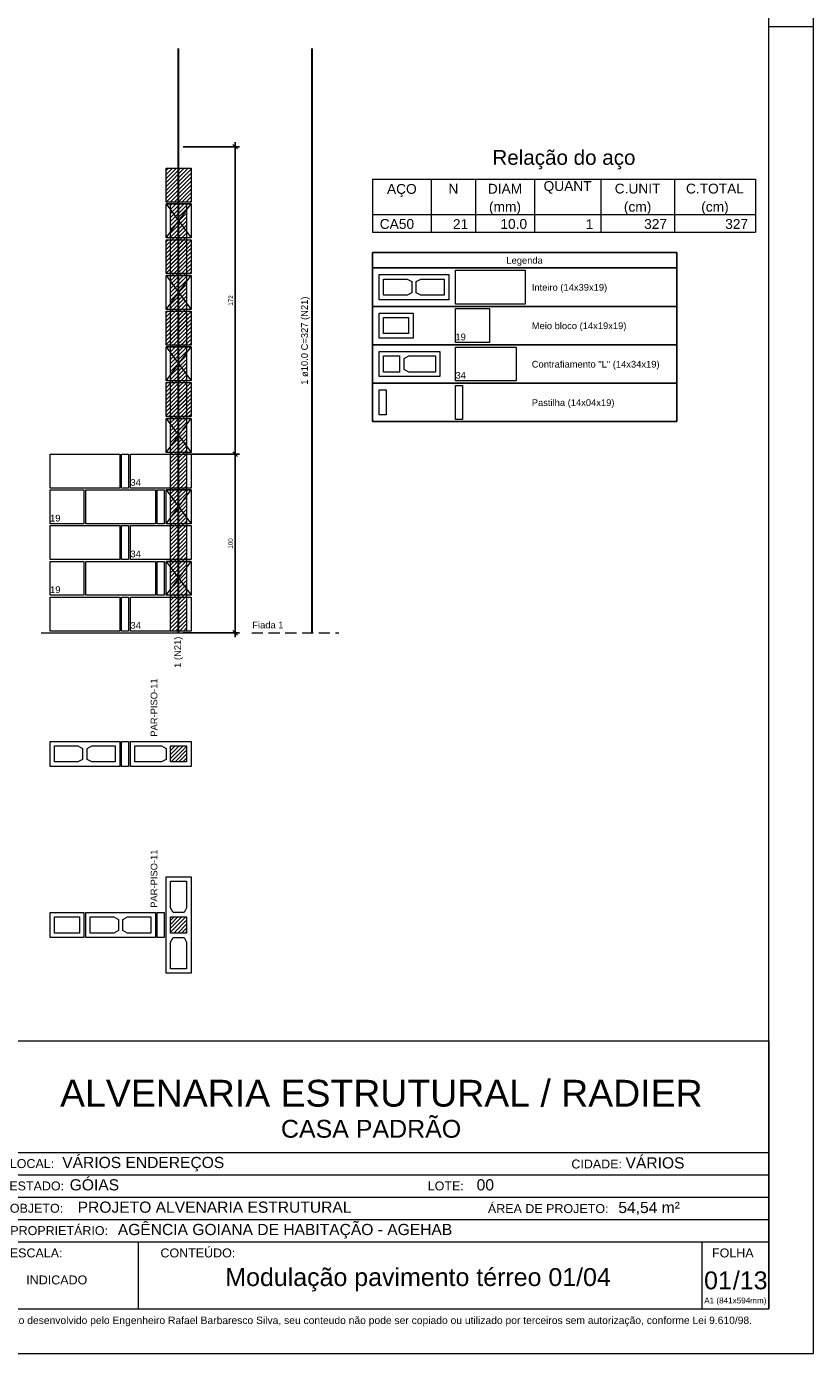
# Model space of a CAD drawing. Header units: millimetres. Extents: x 337 to 624, y -381 to -65.
# Tile 108 of 138: x 404 to 422, y -124 to -95. Entities that reach past the tile are written whole.
import ezdxf
from ezdxf.enums import TextEntityAlignment as Align

# ---------------------------------------------------------------- set-up
doc = ezdxf.new("R2010")
doc.units = ezdxf.units.MM
doc.header["$MEASUREMENT"] = 0
doc.linetypes.add('Dashed2', pattern=[0.375, 0.25, -0.125])
doc.layers.get('0').update_dxf_attribs({"lineweight": 5})
for name, color, linetype, lineweight in [('Armadura', 7, 'Continuous', 30), ('Cotas', 7, 'Continuous', 5), ('Descrição da armadura', 7, 'Continuous', 5), ('DI-Tabelas', 7, 'Continuous', 25), ('PA-Ajustes', 8, 'Continuous', 5), ('PA-Graute', 8, 'Continuous', 0), ('PA-Piso', 7, 'Continuous', 20), ('PE-Contrafiamento L', 1, 'Continuous', 13), ('PE-Contrafiamento T', 1, 'Continuous', 5), ('PE-Inteiro', 7, 'Continuous', 5), ('PE-Meio', 1, 'Continuous', 5), ('PE-Paredes', 1, 'Continuous', 5), ('PE-Pastilha', 3, 'Continuous', 5), ('PRANCHA 01', 7, 'Continuous', 20), ('Relação do aço', 7, 'Continuous', 0), ('Texto da cota', 7, 'Continuous', 0)]:
    doc.layers.add(name, color=color, linetype=linetype, lineweight=lineweight)
doc.layers.add('PDF_Text', color=7, linetype='Continuous')
doc.styles.add('Arial', font='arial.ttf')
doc.styles.add('PDF Arial', font='arial.ttf')
doc.dimstyles.new('UM_25.000000', dxfattribs={"dimtxt": 0.18, "dimasz": 0.1, "dimexe": 0.1, "dimexo": 0.2, "dimgap": 0, "dimtad": 1, "dimtih": 1, "dimtoh": 1, "dimdec": 1, "dimlfac": 25, "dimzin": 0, "dimdsep": 46, "dimtxsty": 'Standard', "dimcen": 0.09, "dimdle": 0.1, "dimadec": 1, "dimazin": 2, "dimtfac": 1, "dimtdec": 4, "dimtofl": 0, "dimtmove": 0, "dimatfit": 3, "dimfxl": 1, "dimtolj": 1, "dimarcsym": 0})
pattern_1 = [(45, (400.021374, -272.3229), (-0.044194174, 0.044194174), [])]

# ---------------------------------------------------------------- blocks, each defined once
blk = doc.blocks.new('Carimbo_Rafael_2022')
at = {"color": 0}
for p, q in [((524.018, -54.927), (551.818, -54.927)), ((524.018, -60.927), (551.818, -60.927))]:
    blk.add_line(p, q, dxfattribs=at)
for p, q in [((524.018, -54.927), (524.018, -60.927)), ((524.018, -54.927), (524.018, -60.927)), ((534.318, -54.927), (534.318, -60.927)), ((534.318, -54.927), (534.318, -60.927)), ((551.818, -54.927), (551.818, -60.927)), ((534.318, -57.427), (551.818, -57.427)), ((534.318, -57.927), (551.818, -57.927)), ((534.318, -58.427), (551.818, -58.427)), ((524.018, -58.927), (534.318, -58.927)), ((526.018, -58.927), (526.018, -60.927)), ((534.318, -58.927), (551.818, -58.927)), ((534.318, -59.427), (551.818, -59.427)), ((537.692, -59.427), (537.692, -60.927)), ((550.318, -59.427), (550.318, -60.927))]:
    blk.add_line(p, q)
at = {"color": 152, "true_color": 0x0063c7, "style": 'Arial'}
for s, height, p in [('ALVENARIA ESTRUTURAL / RADIER', 0.6, (535.944, -56.402)), ('CASA PADRÃO', 0.4, (540.891, -57.098)), ('VÁRIOS ENDEREÇOS', 0.25, (535.992, -57.777)), ('VÁRIOS', 0.25, (548.609, -57.786)), ('GÓIAS', 0.25, (536.159, -58.277)), ('00', 0.25, (545.274, -58.277)), ('54,54 m²', 0.25, (548.448, -58.784)), ('PROJETO ALVENARIA ESTRUTURAL', 0.25, (536.338, -58.777)), ('AGÊNCIA GOIANA DE HABITAÇÃO - AGEHAB', 0.25, (537.237, -59.277)), ('INDICADO', 0.2, (535.187, -60.381)), ('/13', 0.4, (551.013, -60.49))]:
    blk.add_text(s, height=height, dxfattribs=at).set_placement(p)
at = {"style": 'Arial'}
for s, height, p in [('LOCAL:', 0.2, (534.818, -57.777)), ('CIDADE:', 0.2, (547.395, -57.786)), ('ESTADO:', 0.2, (534.807, -58.277)), ('LOTE:', 0.2, (544.178, -58.277)), ('OBJETO:', 0.2, (534.818, -58.777)), ('ÁREA DE PROJETO:', 0.2, (545.526, -58.784)), ('ELAB.', 0.2, (524.318, -59.277)), ('PROPRIETÁRIO:', 0.2, (534.829, -59.277)), ('Eng. Civil - Rafael Barbaresco Silva', 0.15, (526.318, -59.277)), ('01/2022', 0.15, (533.352, -59.277)), ('DES.', 0.2, (524.318, -59.777)), ('Eng. Civil - Rafael Barbaresco Silva', 0.15, (526.318, -59.777)), ('ESCALA:', 0.2, (534.818, -59.777)), ('CONTEÚDO:', 0.2, (538.192, -59.777)), (' FOLHA', 0.2, (550.468, -59.777)), ('CONF.', 0.2, (524.318, -60.277)), ('Eng. Civil - Rafael Barbaresco Silva', 0.15, (526.318, -60.277)), ('CREA:', 0.15, (531.584, -60.261)), ('24.913/D-GO', 0.15, (532.371, -60.261)), ('RESP.TEC.', 0.2, (524.318, -60.777)), ('Eng. Civil - Rafael Barbaresco Silva', 0.15, (526.318, -60.777)), ('CREA:', 0.15, (531.584, -60.777)), ('24.913/D-GO', 0.15, (532.371, -60.777))]:
    blk.add_text(s, height=height, dxfattribs=at).set_placement(p)
at = {"layer": 'PDF_Text', "insert": (550.371, -60.845), "char_height": 0.13, "attachment_point": 7, "line_spacing_factor": 0.76943, "style": 'PDF Arial'}
blk.add_mtext('A1 (841x594mm)', dxfattribs=at)
at = {"layer": 'PDF_Text', "insert": (534.414, -61.318), "char_height": 0.165, "attachment_point": 7, "style": 'PDF Arial'}
blk.add_mtext('Projeto desenvolvido pelo Engenheiro Rafael Barbaresco Silva, seu conteudo não pode ser copiado ou utilizado por terceiros sem autorização, conforme Lei 9.610/98.', dxfattribs=at)
blk = doc.blocks.new('_Oblique')
at = {"color": 0, "linetype": 'ByBlock', "lineweight": -2}
blk.add_line((-0.5, -0.5), (0.5, 0.5), dxfattribs=at)
blk = doc.blocks.new('*D466')
at = {"layer": 'Cotas', "color": 0, "lineweight": -2, "transparency": 16777216}
for p, q in [((408.577, -108.439), (408.577, -104.239)), ((407.412, -104.339), (408.677, -104.339)), ((407.412, -108.339), (408.677, -108.339))]:
    blk.add_line(p, q, dxfattribs=at)
at = {"layer": 'Defpoints', "color": 0, "transparency": 16777216}
for p in [(407.312, -104.339), (408.577, -104.339), (407.312, -108.339)]:
    blk.add_point(p, dxfattribs=at)
at = {"layer": 'Cotas', "color": 0, "lineweight": -2, "transparency": 16777216, "xscale": 0.1, "yscale": 0.1, "zscale": 0.1}
for p, rotation in [((408.577, -104.339), 90), ((408.577, -108.339), 270)]:
    blk.add_blockref('_Oblique', p, dxfattribs=dict(at, rotation=rotation))
at = {"layer": 'Cotas', "transparency": 16777216, "insert": (408.477, -106.339), "char_height": 0.1, "attachment_point": 5, "rotation": 90, "style": 'Arial'}
blk.add_mtext('\\A1;100', dxfattribs=at)
blk = doc.blocks.new('*D467')
at = {"layer": 'Cotas', "color": 0, "lineweight": -2, "transparency": 16777216}
for p, q in [((408.577, -104.439), (408.577, -97.359)), ((407.412, -97.459), (408.677, -97.459)), ((407.412, -104.339), (408.677, -104.339))]:
    blk.add_line(p, q, dxfattribs=at)
at = {"layer": 'Defpoints', "color": 0, "transparency": 16777216}
for p in [(407.312, -97.459), (408.577, -97.459), (407.312, -104.339)]:
    blk.add_point(p, dxfattribs=at)
at = {"layer": 'Cotas', "color": 0, "lineweight": -2, "transparency": 16777216, "xscale": 0.1, "yscale": 0.1, "zscale": 0.1}
for p, rotation in [((408.577, -97.459), 90), ((408.577, -104.339), 270)]:
    blk.add_blockref('_Oblique', p, dxfattribs=dict(at, rotation=rotation))
at = {"layer": 'Cotas', "transparency": 16777216, "insert": (408.477, -100.899), "char_height": 0.1, "attachment_point": 5, "rotation": 90, "style": 'Arial'}
blk.add_mtext('\\A1;172', dxfattribs=at)

msp = doc.modelspace()

# ---------------------------------------------------------------- hatches: boundary and pattern name
at = {"layer": 'PA-Ajustes', "linetype": 'Continuous'}
h = msp.add_hatch(dxfattribs=at)
h.set_pattern_fill('ANSI31', color=8, scale=0.5, style=0)
h.set_pattern_definition(pattern_1)
h.paths.add_polyline_path([(407.0318, -97.9389), (407.5918, -97.9389), (407.5918, -98.6989), (407.0318, -98.6989)])
at = {"layer": 'PA-Graute', "linetype": 'Continuous'}
h = msp.add_hatch(dxfattribs=at)
h.set_pattern_fill('ANSI31', color=8, scale=0.5, style=0)
h.set_pattern_definition(pattern_1)
h.paths.add_polyline_path([(407.1318, -98.7389), (407.4918, -98.7389), (407.4918, -108.2989), (407.1318, -108.2989)])
h = msp.add_hatch(dxfattribs=at)
h.set_pattern_fill('ANSI31', color=8, scale=0.5, style=0)
h.set_pattern_definition(pattern_1)
h.paths.add_polyline_path([(407.0318, -99.5389), (407.5918, -99.5389), (407.5918, -100.2989), (407.0318, -100.2989)])
h = msp.add_hatch(dxfattribs=at)
h.set_pattern_fill('ANSI31', color=8, scale=0.5, style=0)
h.set_pattern_definition(pattern_1)
h.paths.add_polyline_path([(407.0318, -101.1389), (407.5918, -101.1389), (407.5918, -101.8989), (407.0318, -101.8989)])
h = msp.add_hatch(dxfattribs=at)
h.set_pattern_fill('ANSI31', color=8, scale=0.5, style=0)
h.set_pattern_definition(pattern_1)
h.paths.add_polyline_path([(407.0318, -102.7389), (407.5918, -102.7389), (407.5918, -103.4989), (407.0318, -103.4989)])
h = msp.add_hatch(dxfattribs=at)
h.set_pattern_fill('ANSI31', color=8, scale=0.5, style=0)
h.set_pattern_definition(pattern_1)
h.paths.add_polyline_path([(407.4918, -111.2283), (407.1318, -111.2283), (407.1318, -110.8683), (407.4918, -110.8683)])
h = msp.add_hatch(dxfattribs=at)
h.set_pattern_fill('ANSI31', color=8, scale=0.5, style=0)
h.set_pattern_definition(pattern_1)
h.paths.add_polyline_path([(407.1318, -115.0577), (407.1318, -114.6977), (407.4918, -114.6977), (407.4918, -115.0577)])

# ---------------------------------------------------------------- linework, layer by layer
at = {"layer": 'Armadura'}
msp.add_line((410.3018, -108.3389), (410.3018, -95.2589), dxfattribs=at)
msp.add_lwpolyline([(407.3118, -108.3389), (407.3118, -95.2589)], dxfattribs=at)
at = {"layer": 'DI-Tabelas'}
for p, q in [((411.6518, -100.1719), (411.6518, -99.8229)), ((411.6518, -99.8229), (418.4702, -99.8229)), ((418.4702, -99.8229), (418.4702, -100.1719)), ((418.4702, -100.1719), (411.6518, -100.1719)), ((411.6518, -101.0319), (411.6518, -100.1719)), ((418.4702, -100.1719), (418.4702, -101.0319)), ((413.3618, -101.0319), (411.6518, -101.0319)), ((411.6518, -101.8919), (411.6518, -101.0319)), ((415.0718, -101.0319), (413.3618, -101.0319)), ((418.4702, -101.0319), (415.0718, -101.0319)), ((418.4702, -101.0319), (418.4702, -101.8919)), ((413.3618, -101.8919), (411.6518, -101.8919)), ((411.6518, -102.7519), (411.6518, -101.8919)), ((415.0718, -101.8919), (413.3618, -101.8919)), ((418.4702, -101.8919), (415.0718, -101.8919)), ((418.4702, -101.8919), (418.4702, -102.7519)), ((413.3618, -102.7519), (411.6518, -102.7519)), ((411.6518, -103.6119), (411.6518, -102.7519)), ((415.0718, -102.7519), (413.3618, -102.7519)), ((418.4702, -102.7519), (415.0718, -102.7519)), ((418.4702, -102.7519), (418.4702, -103.6119)), ((413.3618, -103.6119), (411.6518, -103.6119)), ((415.0718, -103.6119), (413.3618, -103.6119)), ((418.4702, -103.6119), (415.0718, -103.6119))]:
    msp.add_line(p, q, dxfattribs=at)
at = {"layer": 'PA-Ajustes', "linetype": 'Continuous'}
msp.add_lwpolyline([(407.0318, -97.9389), (407.5918, -97.9389), (407.5918, -98.6989), (407.0318, -98.6989)], close=True, dxfattribs=at)
at = {"layer": 'PA-Graute', "linetype": 'Continuous'}
for p, q in [((407.0318, -99.5389), (407.5918, -99.5389)), ((407.0318, -100.2989), (407.0318, -99.5389)), ((407.5918, -99.5389), (407.5918, -100.2989)), ((407.5918, -100.2989), (407.0318, -100.2989)), ((407.0318, -101.1389), (407.5918, -101.1389)), ((407.0318, -101.8989), (407.0318, -101.1389)), ((407.5918, -101.1389), (407.5918, -101.8989)), ((407.5918, -101.8989), (407.0318, -101.8989)), ((407.0318, -102.7389), (407.5918, -102.7389)), ((407.0318, -103.4989), (407.0318, -102.7389)), ((407.5918, -102.7389), (407.5918, -103.4989)), ((407.5918, -103.4989), (407.0318, -103.4989))]:
    msp.add_line(p, q, dxfattribs=at)
at = {"layer": 'PA-Graute', "linetype": 'Continuous', "lineweight": 5}
for p, q in [((407.0318, -99.5389), (407.5918, -99.5389)), ((407.0318, -100.2989), (407.0318, -99.5389)), ((407.5918, -99.5389), (407.5918, -100.2989)), ((407.5918, -100.2989), (407.0318, -100.2989)), ((407.0318, -101.1389), (407.5918, -101.1389)), ((407.0318, -101.8989), (407.0318, -101.1389)), ((407.5918, -101.1389), (407.5918, -101.8989)), ((407.5918, -101.8989), (407.0318, -101.8989)), ((407.0318, -102.7389), (407.5918, -102.7389)), ((407.0318, -103.4989), (407.0318, -102.7389)), ((407.5918, -102.7389), (407.5918, -103.4989)), ((407.5918, -103.4989), (407.0318, -103.4989))]:
    msp.add_line(p, q, dxfattribs=at)
at = {"layer": 'PA-Graute', "color": 8, "linetype": 'Continuous'}
msp.add_lwpolyline([(407.1318, -98.7389), (407.4918, -98.7389), (407.4918, -108.2989), (407.1318, -108.2989)], close=True, dxfattribs=at)
at = {"layer": 'PA-Piso'}
msp.add_line((404.2318, -108.3389), (408.3518, -108.3389), dxfattribs=at)
at = {"layer": 'PA-Piso', "linetype": 'Dashed2'}
msp.add_line((408.9518, -108.3389), (410.9018, -108.3389), dxfattribs=at)
at = {"layer": 'PE-Contrafiamento L', "linetype": 'Continuous'}
for p, q in [((411.8018, -102.0419), (413.1618, -102.0419)), ((411.8018, -102.6019), (411.8018, -102.0419)), ((413.1618, -102.0419), (413.1618, -102.6019)), ((413.5118, -101.9419), (414.8718, -101.9419)), ((413.5118, -102.7019), (413.5118, -101.9419)), ((414.8718, -101.9419), (414.8718, -102.7019)), ((413.1618, -102.6019), (411.8018, -102.6019)), ((414.8718, -102.7019), (413.5118, -102.7019)), ((406.2318, -105.0989), (406.2318, -104.3389)), ((406.2318, -104.3389), (407.5918, -104.3389)), ((407.5918, -104.3389), (407.5918, -105.0989)), ((407.5918, -105.0989), (406.2318, -105.0989)), ((406.2318, -106.6989), (406.2318, -105.9389)), ((406.2318, -105.9389), (407.5918, -105.9389)), ((407.5918, -105.9389), (407.5918, -106.6989)), ((407.5918, -106.6989), (406.2318, -106.6989)), ((406.2318, -108.2989), (406.2318, -107.5389)), ((406.2318, -107.5389), (407.5918, -107.5389)), ((407.5918, -107.5389), (407.5918, -108.2989)), ((407.5918, -108.2989), (406.2318, -108.2989)), ((406.2318, -111.3283), (406.2318, -110.7683)), ((406.2318, -110.7683), (407.5918, -110.7683)), ((407.5918, -110.7683), (407.5918, -111.3283)), ((407.5918, -111.3283), (406.2318, -111.3283))]:
    msp.add_line(p, q, dxfattribs=at)
at = {"layer": 'PE-Contrafiamento L', "linetype": 'Continuous', "lineweight": 5}
for p, q in [((411.9018, -102.1419), (412.2618, -102.1419)), ((411.9018, -102.5019), (411.9018, -102.1419)), ((412.2618, -102.1419), (412.2618, -102.5019)), ((412.3618, -102.1979), (412.4658, -102.1419)), ((412.4658, -102.1419), (413.0618, -102.1419)), ((413.0618, -102.1419), (413.0618, -102.5019)), ((412.3618, -102.4459), (412.3618, -102.1979)), ((412.4658, -102.5019), (412.3618, -102.4459)), ((412.2618, -102.5019), (411.9018, -102.5019)), ((413.0618, -102.5019), (412.4658, -102.5019)), ((406.3318, -111.2283), (406.3318, -110.8683)), ((406.3318, -110.8683), (406.9278, -110.8683)), ((406.9278, -110.8683), (407.0318, -110.9243)), ((407.0318, -110.9243), (407.0318, -111.1723)), ((407.1318, -111.2283), (407.1318, -110.8683)), ((407.1318, -110.8683), (407.4918, -110.8683)), ((407.4918, -110.8683), (407.4918, -111.2283)), ((406.9278, -111.2283), (406.3318, -111.2283)), ((407.0318, -111.1723), (406.9278, -111.2283)), ((407.4918, -111.2283), (407.1318, -111.2283))]:
    msp.add_line(p, q, dxfattribs=at)
at = {"layer": 'PE-Contrafiamento T', "linetype": 'Continuous'}
for p, q in [((407.0318, -98.7389), (407.5918, -98.7389)), ((407.0318, -99.4989), (407.5918, -98.7389)), ((407.5918, -98.7389), (407.0318, -98.7389)), ((407.0318, -98.7389), (407.5918, -99.4989)), ((407.0318, -99.4989), (407.0318, -98.7389)), ((407.5918, -98.7389), (407.5918, -99.4989)), ((407.5918, -99.4989), (407.0318, -99.4989)), ((407.5918, -99.4989), (407.0318, -99.4989)), ((407.0318, -100.3389), (407.5918, -100.3389)), ((407.0318, -101.0989), (407.5918, -100.3389)), ((407.5918, -100.3389), (407.0318, -100.3389)), ((407.0318, -100.3389), (407.5918, -101.0989)), ((407.0318, -101.0989), (407.0318, -100.3389)), ((407.5918, -100.3389), (407.5918, -101.0989)), ((407.5918, -101.0989), (407.0318, -101.0989)), ((407.5918, -101.0989), (407.0318, -101.0989)), ((407.0318, -101.9389), (407.5918, -101.9389)), ((407.0318, -102.6989), (407.5918, -101.9389)), ((407.5918, -101.9389), (407.0318, -101.9389)), ((407.0318, -101.9389), (407.5918, -102.6989)), ((407.0318, -102.6989), (407.0318, -101.9389)), ((407.5918, -101.9389), (407.5918, -102.6989)), ((407.5918, -102.6989), (407.0318, -102.6989)), ((407.5918, -102.6989), (407.0318, -102.6989)), ((407.0318, -103.5389), (407.5918, -103.5389)), ((407.0318, -104.2989), (407.5918, -103.5389)), ((407.5918, -103.5389), (407.0318, -103.5389)), ((407.0318, -103.5389), (407.5918, -104.2989)), ((407.0318, -104.2989), (407.0318, -103.5389)), ((407.5918, -103.5389), (407.5918, -104.2989)), ((407.5918, -104.2989), (407.0318, -104.2989)), ((407.5918, -104.2989), (407.0318, -104.2989)), ((407.0318, -105.1389), (407.5918, -105.1389)), ((407.0318, -105.8989), (407.5918, -105.1389)), ((407.5918, -105.1389), (407.0318, -105.1389)), ((407.0318, -105.1389), (407.5918, -105.8989)), ((407.0318, -105.8989), (407.0318, -105.1389)), ((407.5918, -105.1389), (407.5918, -105.8989)), ((407.5918, -105.8989), (407.0318, -105.8989)), ((407.5918, -105.8989), (407.0318, -105.8989)), ((407.0318, -106.7389), (407.5918, -106.7389)), ((407.0318, -107.4989), (407.5918, -106.7389)), ((407.5918, -106.7389), (407.0318, -106.7389)), ((407.0318, -106.7389), (407.5918, -107.4989)), ((407.0318, -107.4989), (407.0318, -106.7389)), ((407.5918, -106.7389), (407.5918, -107.4989)), ((407.5918, -107.4989), (407.0318, -107.4989)), ((407.5918, -107.4989), (407.0318, -107.4989)), ((407.0318, -115.9577), (407.0318, -113.7977)), ((407.0318, -113.7977), (407.5918, -113.7977)), ((407.5918, -113.7977), (407.5918, -115.9577)), ((407.5918, -115.9577), (407.0318, -115.9577))]:
    msp.add_line(p, q, dxfattribs=at)
at = {"layer": 'PE-Contrafiamento T', "linetype": 'Continuous', "lineweight": 5}
for p, q in [((407.1318, -114.4937), (407.1318, -113.8977)), ((407.1318, -113.8977), (407.4918, -113.8977)), ((407.4918, -113.8977), (407.4918, -114.4937)), ((407.1878, -114.5977), (407.1318, -114.4937)), ((407.4358, -114.5977), (407.1878, -114.5977)), ((407.4918, -114.4937), (407.4358, -114.5977)), ((407.1318, -115.0577), (407.1318, -114.6977)), ((407.1318, -114.6977), (407.4918, -114.6977)), ((407.4918, -114.6977), (407.4918, -115.0577)), ((407.4918, -115.0577), (407.1318, -115.0577)), ((407.1318, -115.2617), (407.1878, -115.1577)), ((407.1878, -115.1577), (407.4358, -115.1577)), ((407.4358, -115.1577), (407.4918, -115.2617)), ((407.1318, -115.8577), (407.1318, -115.2617)), ((407.4918, -115.2617), (407.4918, -115.8577)), ((407.4918, -115.8577), (407.1318, -115.8577))]:
    msp.add_line(p, q, dxfattribs=at)
at = {"layer": 'PE-Inteiro', "linetype": 'Continuous'}
for p, q in [((411.8018, -100.3219), (413.3618, -100.3219)), ((411.8018, -100.8819), (411.8018, -100.3219)), ((413.3618, -100.3219), (413.3618, -100.8819)), ((413.5118, -100.2219), (415.0718, -100.2219)), ((413.5118, -100.9819), (413.5118, -100.2219)), ((415.0718, -100.2219), (415.0718, -100.9819)), ((413.3618, -100.8819), (411.8018, -100.8819)), ((415.0718, -100.9819), (413.5118, -100.9819)), ((404.4318, -104.3389), (405.9918, -104.3389)), ((404.4318, -105.0989), (404.4318, -104.3389)), ((405.9918, -104.3389), (405.9918, -105.0989)), ((405.9918, -105.0989), (404.4318, -105.0989)), ((405.2318, -105.1389), (406.7918, -105.1389)), ((405.2318, -105.8989), (405.2318, -105.1389)), ((406.7918, -105.1389), (406.7918, -105.8989)), ((404.4318, -105.9389), (405.9918, -105.9389)), ((404.4318, -106.6989), (404.4318, -105.9389)), ((406.7918, -105.8989), (405.2318, -105.8989)), ((405.9918, -105.9389), (405.9918, -106.6989)), ((405.9918, -106.6989), (404.4318, -106.6989)), ((405.2318, -106.7389), (406.7918, -106.7389)), ((405.2318, -107.4989), (405.2318, -106.7389)), ((406.7918, -106.7389), (406.7918, -107.4989)), ((406.7918, -107.4989), (405.2318, -107.4989)), ((404.4318, -107.5389), (405.9918, -107.5389)), ((404.4318, -108.2989), (404.4318, -107.5389)), ((405.9918, -107.5389), (405.9918, -108.2989)), ((405.9918, -108.2989), (404.4318, -108.2989)), ((404.4318, -110.7683), (405.9918, -110.7683)), ((404.4318, -111.3283), (404.4318, -110.7683)), ((405.9918, -110.7683), (405.9918, -111.3283)), ((405.9918, -111.3283), (404.4318, -111.3283)), ((405.2318, -114.5977), (406.7918, -114.5977)), ((405.2318, -115.1577), (405.2318, -114.5977)), ((406.7918, -114.5977), (406.7918, -115.1577)), ((406.7918, -115.1577), (405.2318, -115.1577))]:
    msp.add_line(p, q, dxfattribs=at)
at = {"layer": 'PE-Inteiro', "linetype": 'Continuous', "lineweight": 5}
for p, q in [((411.9018, -100.4219), (412.4278, -100.4219)), ((411.9018, -100.7819), (411.9018, -100.4219)), ((412.4278, -100.4219), (412.5318, -100.4779)), ((412.5318, -100.4779), (412.5318, -100.7259)), ((412.6318, -100.4779), (412.7358, -100.4219)), ((412.6318, -100.7259), (412.6318, -100.4779)), ((412.7358, -100.4219), (413.2618, -100.4219)), ((413.2618, -100.4219), (413.2618, -100.7819)), ((412.4278, -100.7819), (411.9018, -100.7819)), ((412.5318, -100.7259), (412.4278, -100.7819)), ((412.7358, -100.7819), (412.6318, -100.7259)), ((413.2618, -100.7819), (412.7358, -100.7819)), ((404.5318, -110.8683), (405.0578, -110.8683)), ((404.5318, -111.2283), (404.5318, -110.8683)), ((405.0578, -110.8683), (405.1618, -110.9243)), ((405.1618, -110.9243), (405.1618, -111.1723)), ((405.2618, -110.9243), (405.3658, -110.8683)), ((405.2618, -111.1723), (405.2618, -110.9243)), ((405.3658, -110.8683), (405.8918, -110.8683)), ((405.8918, -110.8683), (405.8918, -111.2283)), ((405.0578, -111.2283), (404.5318, -111.2283)), ((405.1618, -111.1723), (405.0578, -111.2283)), ((405.3658, -111.2283), (405.2618, -111.1723)), ((405.8918, -111.2283), (405.3658, -111.2283)), ((405.3318, -114.6977), (405.8578, -114.6977)), ((405.3318, -115.0577), (405.3318, -114.6977)), ((405.8578, -114.6977), (405.9618, -114.7537)), ((405.9618, -114.7537), (405.9618, -115.0017)), ((406.0618, -114.7537), (406.1658, -114.6977)), ((406.0618, -115.0017), (406.0618, -114.7537)), ((406.1658, -114.6977), (406.6918, -114.6977)), ((406.6918, -114.6977), (406.6918, -115.0577)), ((405.8578, -115.0577), (405.3318, -115.0577)), ((405.9618, -115.0017), (405.8578, -115.0577)), ((406.1658, -115.0577), (406.0618, -115.0017)), ((406.6918, -115.0577), (406.1658, -115.0577))]:
    msp.add_line(p, q, dxfattribs=at)
at = {"layer": 'PE-Meio', "linetype": 'Continuous'}
for p, q in [((411.8018, -101.1819), (412.5618, -101.1819)), ((411.8018, -101.7419), (411.8018, -101.1819)), ((412.5618, -101.1819), (412.5618, -101.7419)), ((413.5118, -101.0819), (414.2718, -101.0819)), ((413.5118, -101.8419), (413.5118, -101.0819)), ((414.2718, -101.0819), (414.2718, -101.8419)), ((412.5618, -101.7419), (411.8018, -101.7419)), ((414.2718, -101.8419), (413.5118, -101.8419)), ((404.4318, -105.1389), (405.1918, -105.1389)), ((404.4318, -105.8989), (404.4318, -105.1389)), ((405.1918, -105.1389), (405.1918, -105.8989)), ((405.1918, -105.8989), (404.4318, -105.8989)), ((404.4318, -106.7389), (405.1918, -106.7389)), ((404.4318, -107.4989), (404.4318, -106.7389)), ((405.1918, -106.7389), (405.1918, -107.4989)), ((405.1918, -107.4989), (404.4318, -107.4989)), ((404.4318, -114.5977), (405.1918, -114.5977)), ((404.4318, -115.1577), (404.4318, -114.5977)), ((405.1918, -114.5977), (405.1918, -115.1577)), ((405.1918, -115.1577), (404.4318, -115.1577))]:
    msp.add_line(p, q, dxfattribs=at)
at = {"layer": 'PE-Meio', "linetype": 'Continuous', "lineweight": 5}
for p, q in [((411.9018, -101.2819), (412.4618, -101.2819)), ((411.9018, -101.6419), (411.9018, -101.2819)), ((412.4618, -101.2819), (412.4618, -101.6419)), ((412.4618, -101.6419), (411.9018, -101.6419)), ((404.5318, -114.6977), (405.0918, -114.6977)), ((404.5318, -115.0577), (404.5318, -114.6977)), ((405.0918, -114.6977), (405.0918, -115.0577)), ((405.0918, -115.0577), (404.5318, -115.0577))]:
    msp.add_line(p, q, dxfattribs=at)
at = {"layer": 'PE-Pastilha', "linetype": 'Continuous'}
for p, q in [((411.8018, -102.9019), (411.9618, -102.9019)), ((411.8018, -103.4619), (411.8018, -102.9019)), ((411.9618, -102.9019), (411.9618, -103.4619)), ((413.5118, -102.8019), (413.6718, -102.8019)), ((413.5118, -103.5619), (413.5118, -102.8019)), ((413.6718, -102.8019), (413.6718, -103.5619)), ((411.9618, -103.4619), (411.8018, -103.4619)), ((413.6718, -103.5619), (413.5118, -103.5619)), ((406.0318, -104.3389), (406.1918, -104.3389)), ((406.0318, -105.0989), (406.0318, -104.3389)), ((406.1918, -104.3389), (406.1918, -105.0989)), ((406.1918, -105.0989), (406.0318, -105.0989)), ((406.8318, -105.1389), (406.9918, -105.1389)), ((406.8318, -105.8989), (406.8318, -105.1389)), ((406.9918, -105.1389), (406.9918, -105.8989)), ((406.0318, -105.9389), (406.1918, -105.9389)), ((406.0318, -106.6989), (406.0318, -105.9389)), ((406.1918, -105.9389), (406.1918, -106.6989)), ((406.9918, -105.8989), (406.8318, -105.8989)), ((406.1918, -106.6989), (406.0318, -106.6989)), ((406.8318, -106.7389), (406.9918, -106.7389)), ((406.8318, -107.4989), (406.8318, -106.7389)), ((406.9918, -106.7389), (406.9918, -107.4989)), ((406.9918, -107.4989), (406.8318, -107.4989)), ((406.0318, -107.5389), (406.1918, -107.5389)), ((406.0318, -108.2989), (406.0318, -107.5389)), ((406.1918, -107.5389), (406.1918, -108.2989)), ((406.1918, -108.2989), (406.0318, -108.2989)), ((406.0318, -110.7683), (406.1918, -110.7683)), ((406.0318, -111.3283), (406.0318, -110.7683)), ((406.1918, -110.7683), (406.1918, -111.3283)), ((406.1918, -111.3283), (406.0318, -111.3283)), ((406.8318, -114.5977), (406.9918, -114.5977)), ((406.8318, -115.1577), (406.8318, -114.5977)), ((406.9918, -114.5977), (406.9918, -115.1577)), ((406.9918, -115.1577), (406.8318, -115.1577))]:
    msp.add_line(p, q, dxfattribs=at)
at = {"layer": 'PRANCHA 01'}
msp.add_line((420.5312, -94.7682), (421.5312, -94.7682), dxfattribs=at)
msp.add_line((420.5312, -94.7682), (421.5312, -94.7682), dxfattribs=at)
msp.add_lwpolyline([(337.4312, -124.4682), (421.5312, -124.4682), (421.5312, -65.0682), (337.4312, -65.0682), (337.4312, -124.4682)], dxfattribs=at)
msp.add_lwpolyline([(339.9312, -123.4682), (420.5312, -123.4682), (420.5312, -66.0682), (339.9312, -66.0682)], close=True, dxfattribs=at)
at = {"layer": 'Relação do aço'}
for p, q in [((411.6518, -98.1849), (420.2318, -98.1849)), ((411.6518, -98.1849), (411.6518, -98.9769)), ((412.9718, -98.1849), (412.9718, -98.9769)), ((413.9618, -98.1849), (413.9618, -98.9769)), ((415.2818, -98.1849), (415.2818, -98.9769)), ((416.7668, -98.1849), (416.7668, -98.9769)), ((418.4168, -98.1849), (418.4168, -98.9769)), ((420.2318, -98.1849), (420.2318, -98.9769)), ((411.6518, -98.9769), (420.2318, -98.9769)), ((411.6518, -98.9769), (420.2318, -98.9769)), ((411.6518, -98.9769), (411.6518, -99.3729)), ((412.9718, -98.9769), (412.9718, -99.3729)), ((413.9618, -98.9769), (413.9618, -99.3729)), ((415.2818, -98.9769), (415.2818, -99.3729)), ((416.7668, -98.9769), (416.7668, -99.3729)), ((418.4168, -98.9769), (418.4168, -99.3729)), ((420.2318, -98.9769), (420.2318, -99.3729)), ((411.6518, -99.3729), (420.2318, -99.3729))]:
    msp.add_line(p, q, dxfattribs=at)

# ---------------------------------------------------------------- block references
msp.add_blockref('Carimbo_Rafael_2022', (-131.2867, -62.5416))

# ---------------------------------------------------------------- texts
at = {"color": 152, "true_color": 0x0063c7, "style": 'Arial'}
msp.add_text('Modulação pavimento térreo 01/04', height=0.4, dxfattribs=at).set_placement((412.6749, -122.9585), align=Align.CENTER)
msp.add_text('01', height=0.4, dxfattribs=at).set_placement((419.0811, -123.0322))
at = {"layer": 'Descrição da armadura', "insert": (410.2518, -101.7989), "char_height": 0.15, "width": 3.94779, "attachment_point": 8, "rotation": 90.00021, "line_spacing_factor": 0.9, "style": 'Arial'}
msp.add_mtext('1 ø10.0 C=327 (N21)', dxfattribs=at)
at = {"layer": 'DI-Tabelas', "char_height": 0.15, "line_spacing_factor": 0.6, "style": 'Arial'}
for s, insert, width, attachment_point in [('Legenda', (415.061, -100.1219), 1.631021, 8), ('Inteiro (14x39x19)', (415.2218, -100.7264), 3.377058, 7), ('Meio bloco (14x19x19)', (415.2218, -101.5864), 4.239101, 7), ('Contrafiamento "L" (14x34x19)', (415.2218, -102.4464), 5.724466, 7), ('Pastilha (14x04x19)', (415.2218, -103.3064), 3.703582, 7)]:
    msp.add_mtext(s, dxfattribs=dict(at, insert=insert, width=width, attachment_point=attachment_point))
at = {"layer": 'PE-Contrafiamento L', "char_height": 0.15, "attachment_point": 7, "style": 'Arial'}
for insert, width, line_spacing_factor in [((413.5122, -102.6524), 0.466006, 0.6), ((406.2322, -105.0494), 0.467606, 0.9), ((406.2322, -106.6494), 0.467606, 0.9), ((406.2322, -108.2494), 0.467606, 0.9)]:
    msp.add_mtext('34', dxfattribs=dict(at, insert=insert, width=width, line_spacing_factor=line_spacing_factor))
at = {"layer": 'PE-Meio', "char_height": 0.15, "attachment_point": 7, "style": 'Arial'}
for insert, width, line_spacing_factor in [((413.5122, -101.7924), 0.466006, 0.6), ((404.4322, -105.8494), 0.467606, 0.9), ((404.4322, -107.4494), 0.467606, 0.9)]:
    msp.add_mtext('19', dxfattribs=dict(at, insert=insert, width=width, line_spacing_factor=line_spacing_factor))
at = {"layer": 'PE-Paredes', "insert": (408.9618, -108.2394), "char_height": 0.15, "width": 1.437561, "attachment_point": 7, "line_spacing_factor": 0.9, "style": 'Arial'}
msp.add_mtext('Fiada 1', dxfattribs=at)
at = {"layer": 'PE-Paredes', "char_height": 0.15, "width": 2.648765, "attachment_point": 7, "rotation": 90.00021, "line_spacing_factor": 0.9, "style": 'Arial'}
for insert in [(406.8373, -110.6633), (406.8373, -114.4927)]:
    msp.add_mtext('PAR-PISO-11', dxfattribs=dict(at, insert=insert))
at = {"layer": 'Relação do aço', "line_spacing_factor": 0.9, "style": 'Arial'}
for s, insert, char_height, width, attachment_point in [('Relação do aço', (415.9418, -97.9649), 0.33, 6.406326, 8), ('AÇO', (412.3118, -98.5809), 0.22, 1.332409, 8), ('N', (413.4668, -98.5083), 0.22, 0.444024, 8), ('DIAM', (414.6218, -98.5083), 0.22, 1.536982, 8), ('QUANT', (416.0243, -98.5083), 0.22, 2.152043, 8), ('C.UNIT', (417.5918, -98.5083), 0.22, 2.049085, 8), ('C.TOTAL', (419.3243, -98.5083), 0.22, 2.596067, 8), ('(mm)', (414.6218, -98.9769), 0.22, 1.433354, 8), ('(cm)', (417.5918, -98.9769), 0.22, 1.22878, 8), ('(cm)', (419.3243, -98.9769), 0.22, 1.22878, 8), ('CA50', (411.8168, -99.3003), 0.22, 1.537652, 7), ('21', (413.7968, -99.3003), 0.22, 0.683476, 9), ('10.0', (415.1168, -99.3003), 0.22, 1.195915, 9), ('1', (416.6018, -99.3003), 0.22, 0.341738, 9), ('327', (418.2518, -99.3003), 0.22, 1.025213, 9), ('327', (420.0668, -99.3003), 0.22, 1.025213, 9)]:
    msp.add_mtext(s, dxfattribs=dict(at, insert=insert, char_height=char_height, width=width, attachment_point=attachment_point))
at = {"layer": 'Texto da cota', "insert": (407.3118, -108.4239), "char_height": 0.15, "width": 1.437104, "attachment_point": 6, "rotation": 90.00021, "line_spacing_factor": 0.9, "style": 'Arial'}
msp.add_mtext('1 (N21)', dxfattribs=at)

# ---------------------------------------------------------------- dimensions: what is measured, and where the dimension line sits
at = {"layer": 'Cotas'}
for base, p1, p2, picture, middle in [((408.5768, -97.4589), (407.3118, -104.3389), (407.3118, -97.4589), '*D467', (408.4768, -100.8989)), ((408.5768, -104.3389), (407.3118, -108.3389), (407.3118, -104.3389), '*D466', (408.4768, -106.3389))]:
    dim = msp.add_linear_dim(base=base, p1=p1, p2=p2, angle=90, dimstyle='UM_25.000000', override={"dimtxt": 0.1, "dimasz": 0.1, "dimexe": 0.1, "dimexo": 0.1, "dimtad": 1, "dimtih": 0, "dimtoh": 0, "dimdec": 1, "dimlfac": 25, "dimzin": 8, "dimtxsty": 'Arial', "dimblk": 'Oblique', "dimblk1": 'Oblique', "dimblk2": 'Oblique', "dimsah": 1, "dimdle": 0.1, "dimse1": 0, "dimse2": 0, "dimclrt": 256, "dimadec": 1, "dimazin": 3, "dimtmove": 2, "dimldrblk": 'Oblique'}, dxfattribs=at)
    dim.commit()
    dim.dimension.update_dxf_attribs({"geometry": picture, "text_midpoint": middle, "dimtype": 160, "text_rotation": 90})

doc.saveas('drawing.dxf')
